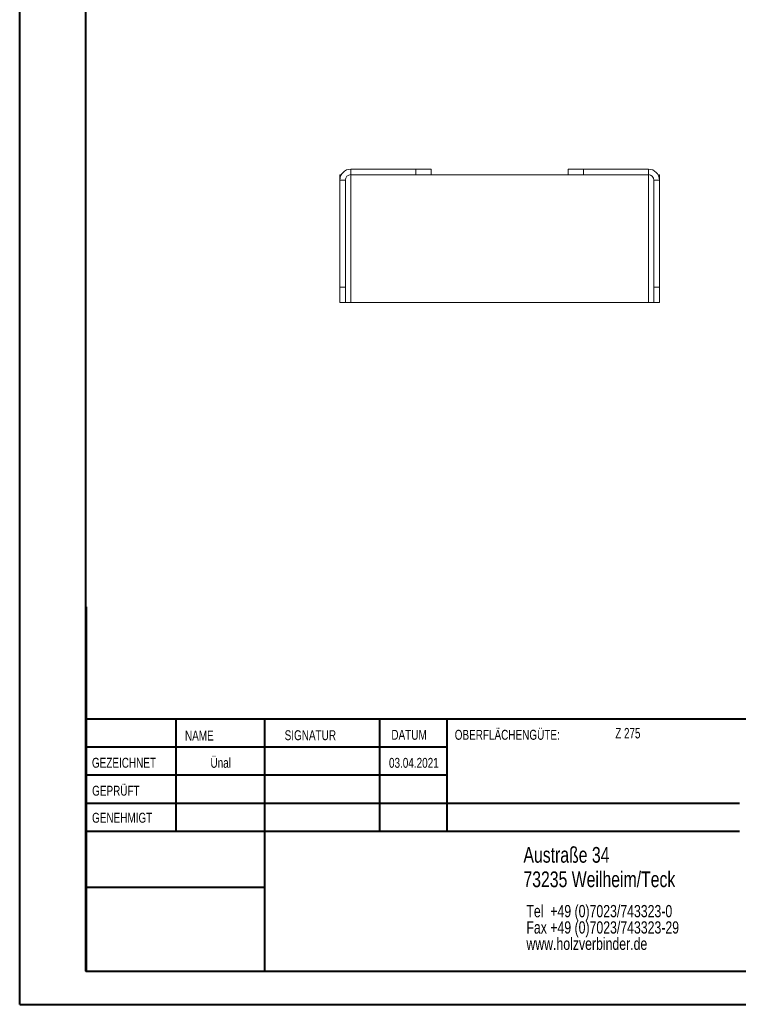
# Model space of a CAD drawing. Header units: millimetres. Extents: x 0 to 210, y 0 to 297.
# Tile 1 of 3: x 0 to 109, y 0 to 149. Entities that reach past the tile are written whole.
import ezdxf

# ---------------------------------------------------------------- set-up
doc = ezdxf.new("R2010")
doc.units = ezdxf.units.MM
doc.styles.add('SLDTEXTSTYLE0', font='TXT', dxfattribs={"width": 0.75})
doc.styles.add('SLDTEXTSTYLE2', font='TXT', dxfattribs={"width": 0.7})

# ---------------------------------------------------------------- blocks, each defined once
blk = doc.blocks.new('SW_NOTE_0')
at = {"color": 0, "linetype": 'Continuous', "lineweight": 0, "char_height": 1.8521, "attachment_point": 1, "style": 'SLDTEXTSTYLE0'}
for s, insert in [('Tel  +49 (0)7023/743323-0', (0, 2.39)), ('Fax +49 (0)7023/743323-29', (0, -0.08)), ('www.holzverbinder.de', (0, -2.55))]:
    blk.add_mtext(s, dxfattribs=dict(at, insert=insert))

msp = doc.modelspace()

# ---------------------------------------------------------------- linework, layer by layer
at = {"color": 7, "linetype": 'Continuous', "lineweight": 40}
for p, q in [((0.08, 0.21), (0.08, 297.21)), ((10.08, 5.21), (10.08, 292.21)), ((10.11, 60.37), (10.11, 5.12)), ((205.08, 43.37), (10.11, 43.37)), ((23.71, 43.37), (23.71, 26.37)), ((37.1, 43.37), (37.1, 5.12)), ((54.51, 43.37), (54.51, 26.37)), ((64.71, 26.37), (64.71, 43.37)), ((64.71, 39.1), (10.11, 39.1)), ((64.71, 34.87), (10.11, 34.87)), ((108.91, 30.62), (10.11, 30.62)), ((108.91, 26.37), (10.11, 26.37)), ((37.1, 17.87), (10.11, 17.87)), ((10.11, 13.71), (10.08, 13.71)), ((10.11, 9.46), (10.08, 9.46)), ((10.08, 5.21), (205.08, 5.21)), ((0.08, 0.21), (210.08, 0.21))]:
    msp.add_line(p, q, dxfattribs=at)
at = {"color": 7, "linetype": 'Continuous', "lineweight": 15}
for p, q in [((48.49, 125.74), (48.49, 124.91)), ((48.71, 125.74), (48.49, 125.74)), ((50.15, 125.74), (50.15, 126.58)), ((50.15, 126.58), (59.99, 126.58)), ((50.15, 125.74), (59.99, 125.74)), ((50.15, 106.41), (50.15, 125.74)), ((59.99, 125.74), (59.99, 126.58)), ((59.99, 126.58), (62.32, 126.58)), ((62.32, 125.74), (59.99, 125.74)), ((62.32, 126.58), (62.32, 125.74)), ((82.99, 125.74), (62.32, 125.74)), ((82.99, 125.74), (82.99, 126.58)), ((82.99, 126.58), (85.32, 126.58)), ((85.32, 125.74), (82.99, 125.74)), ((85.32, 126.58), (85.32, 125.74)), ((85.32, 126.58), (95.15, 126.58)), ((85.32, 125.74), (95.15, 125.74)), ((95.15, 125.74), (95.15, 126.58)), ((95.15, 125.74), (95.15, 106.41)), ((96.6, 125.74), (96.82, 125.74)), ((96.82, 125.74), (96.82, 124.91)), ((49.32, 124.91), (48.49, 124.91)), ((48.49, 108.74), (48.49, 124.91)), ((49.32, 108.74), (49.32, 124.91)), ((95.99, 124.91), (96.82, 124.91)), ((95.99, 108.74), (95.99, 124.91)), ((96.82, 108.74), (96.82, 124.91)), ((48.49, 108.74), (49.32, 108.74)), ((48.49, 106.41), (48.49, 108.74)), ((49.32, 108.74), (49.32, 106.41)), ((95.99, 108.74), (96.82, 108.74)), ((95.99, 106.41), (95.99, 108.74)), ((96.82, 108.74), (96.82, 106.41)), ((49.32, 106.41), (48.49, 106.41)), ((49.32, 106.41), (50.15, 106.41)), ((50.15, 106.41), (95.15, 106.41)), ((95.15, 106.41), (95.99, 106.41)), ((96.82, 106.41), (95.99, 106.41))]:
    msp.add_line(p, q, dxfattribs=at)
at = {"color": 7, "linetype": 'Continuous', "lineweight": 0}
for p, q in [((64.71, 39.12), (10.11, 39.12)), ((23.71, 5.21), (23.71, 5.12)), ((54.51, 5.21), (54.51, 5.12))]:
    msp.add_line(p, q, dxfattribs=at)
at = {"color": 7, "linetype": 'Continuous', "lineweight": 15}
for centre, radius, start, end in [((50.15, 124.91), 1.67, 90, 180), ((50.15, 124.91), 0.833, 90, 180), ((95.15, 124.91), 1.67, 0, 90), ((95.15, 124.91), 0.833, 0, 90)]:
    msp.add_arc(centre, radius, start, end, dxfattribs=at)

# ---------------------------------------------------------------- block references
at = {"color": 7, "linetype": 'Continuous', "lineweight": 0}
msp.add_blockref('SW_NOTE_0', (76.7, 12.85), dxfattribs=at)

# ---------------------------------------------------------------- texts
for s, insert, char_height, attachment_point, style in [('DATUM', (56.28, 41.74), 1.5, 1, 'SLDTEXTSTYLE0'), ('OBERFLÄCHENGÜTE:', (65.86, 41.74), 1.5, 1, 'SLDTEXTSTYLE0'), ('Z 275', (90.14, 42.03), 1.587, 1, 'SLDTEXTSTYLE2'), ('NAME', (25.07, 41.62), 1.5, 1, 'SLDTEXTSTYLE0'), ('SIGNATUR', (40.14, 41.68), 1.5, 1, 'SLDTEXTSTYLE0'), ('GEZEICHNET', (11, 37.51), 1.5, 1, 'SLDTEXTSTYLE0'), ('Ünal', (30.47, 37.5), 1.499, 2, 'SLDTEXTSTYLE0'), ('03.04.2021', (59.68, 37.5), 1.499, 2, 'SLDTEXTSTYLE0'), ('GEPRÜFT', (11.03, 33.28), 1.5, 1, 'SLDTEXTSTYLE0'), ('GENEHMIGT', (11.02, 29.19), 1.5, 1, 'SLDTEXTSTYLE0'), ('Austraße 34', (76.25, 24.02), 2.3813, 1, 'SLDTEXTSTYLE0'), ('73235 Weilheim/Teck', (76.25, 20.32), 2.3813, 1, 'SLDTEXTSTYLE0')]:
    msp.add_mtext(s, dxfattribs=dict(at, insert=insert, char_height=char_height, attachment_point=attachment_point, style=style))

doc.saveas('drawing.dxf')
